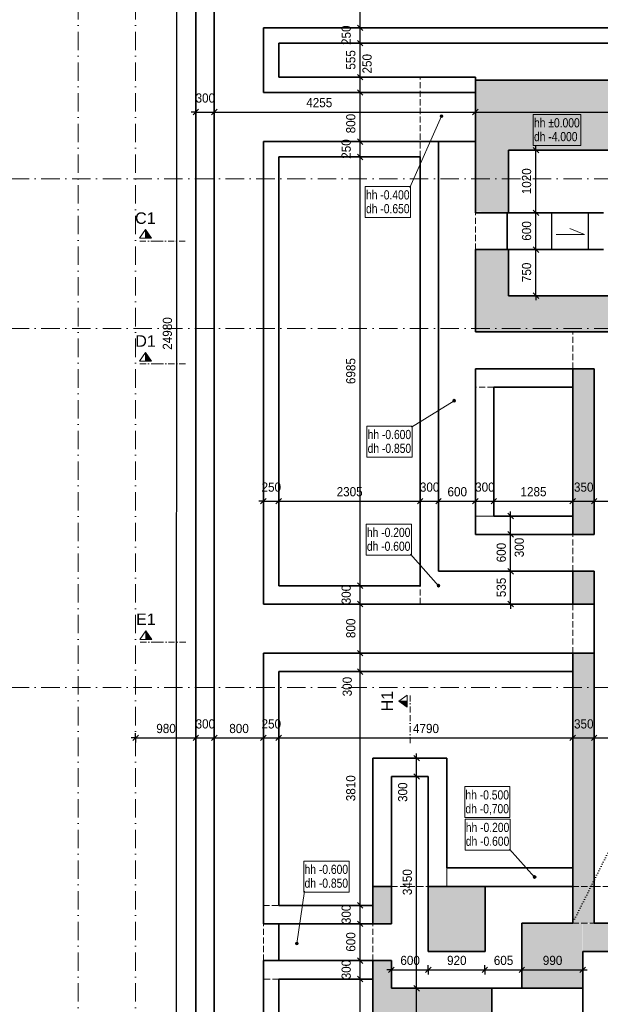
# Model space of a CAD drawing. Header units: millimetres. Extents: x 0 to 78750, y 0 to 63000.
# Tile 7 of 69: x 15379 to 24833, y 27634 to 43677. Entities that reach past the tile are written whole.
import ezdxf
from ezdxf.enums import TextEntityAlignment as Align

# ---------------------------------------------------------------- set-up
doc = ezdxf.new("R2010")
doc.units = ezdxf.units.MM
doc.header["$LTSCALE"] = 1000
for name, pattern in [('Carkovana 0.5x', [0.14, 0.1, -0.04]), ('Cerchovana 0.5x', [0.18, 0.1, -0.04, 0, -0.04]), ('Cerchovana 2x', [0.5, 0.3, -0.1, 0, -0.1]), ('Teckovana', [0.06, 0, -0.06]), ('Teckovana 0.5x', [0.04, 0, -0.04])]:
    doc.linetypes.add(name, pattern=pattern)
for name, color, linetype in [('Architektura obecně', 7, 'Continuous'), ('Kóty 1_50', 7, 'Continuous'), ('Standard', 7, 'Continuous'), ('Text obecně', 7, 'Continuous')]:
    doc.layers.add(name, color=color, linetype=linetype)
for name, color, linetype, lineweight in [('Filling', 7, 'Continuous', 13), ('Obecné05', 7, 'Continuous', 50), ('Plošné elementy obecné', 7, 'Continuous', 13), ('Rastr', 30, 'Teckovana', 18), ('Stěna', 7, 'Continuous', 35)]:
    doc.layers.add(name, color=color, linetype=linetype, lineweight=lineweight)
doc.styles.add('ARIAL', font='arial.ttf')

msp = doc.modelspace()

# ---------------------------------------------------------------- hatches: boundary and pattern name
at = {"layer": 'Filling', "linetype": 'Continuous', "lineweight": 5, "true_color": 0xe0ffe0, "transparency": 33554687}
for points in [[(22799, 42690), (22799, 40550), (23337, 40530), (23337, 41550), (27477, 41550), (27477, 43160), (28687, 43160), (28687, 41560), (33997, 41560), (33997, 38920), (25837, 38920), (25837, 39180), (23337, 39180), (23337, 39930), (22807, 39930), (22799, 38590), (34549, 38590), (34547, 42690), (29287, 42690), (29284, 43545), (26884, 43545), (26884, 42705)], [(24384, 37990), (24384, 35302), (24733, 35302), (24733, 37990)], [(24384, 34690), (24384, 34165), (24735, 34165), (24735, 34690)], [(21132, 29555), (21132, 28945), (21432, 28945), (21432, 29555)], [(22032, 29555), (22032, 28500), (22952, 28500), (22952, 29555)]]:
    msp.add_hatch(color=254, dxfattribs=at).paths.add_polyline_path(points)
h = msp.add_hatch(color=254, dxfattribs=at)
h.paths.add_polyline_path([(35397, 28098), (29050, 28098), (29050, 27513), (34650, 27513), (34650, 25997), (29046, 25997), (29046, 24996), (24554, 24996), (24554, 24495), (29049, 24495), (29049, 24505), (29652, 24505), (29652, 25445), (35397, 25445)])
h.paths.add_polyline_path([(29033, 28490), (29050, 28098), (29593, 28100), (29593, 29540), (28863, 29540), (28863, 28950), (24550, 28950), (24550, 28497), (28863, 28497), (28863, 28490)])
h.paths.add_polyline_path([(23072, 25605), (23072, 27895), (21432, 27895), (21432, 28345), (21132, 28345), (21137, 25795), (19347, 25795), (19347, 25445), (18547, 25445), (18547, 25795), (18147, 25795), (18149, 25195), (18151, 25195), (18151, 23389), (18148, 23389), (18148, 22897), (24535, 22897), (24535, 23389), (18675, 23389), (18675, 25195), (23669, 25195), (23669, 23397), (24544, 23397), (24544, 25605)])
h.paths.add_polyline_path([(24737, 28958), (24737, 33355), (24384, 33355), (24384, 28961), (23556, 28961), (23556, 27901), (24546, 27911), (24546, 28958)])
h.paths.add_polyline_path([(34547, 29093), (34547, 29555), (29600, 29555), (29600, 29093)])
h.paths.add_polyline_path([(29212, 30613), (28858, 30613), (28858, 29542), (29212, 29542)])
at = {"layer": 'Standard', "linetype": 'Continuous', "lineweight": 5, "transparency": 33554687}
for points in [[(22433, 37469), (22456, 37447), (22435, 37480)], [(22445, 37450), (22433, 37469), (22436, 37458)], [(22433, 37469), (22445, 37450), (22456, 37447)], [(22435, 37480), (22467, 37450), (22443, 37489)], [(22435, 37480), (22456, 37447), (22467, 37450)], [(22443, 37489), (22475, 37459), (22454, 37492)], [(22443, 37489), (22467, 37450), (22475, 37459)], [(22454, 37492), (22475, 37459), (22477, 37470)], [(22454, 37492), (22477, 37470), (22466, 37489)], [(22466, 37489), (22477, 37470), (22474, 37481)], [(23759, 29730), (23743, 29715), (23742, 29703)], [(23759, 29730), (23742, 29703), (23771, 29729)], [(23771, 29729), (23742, 29703), (23747, 29693)], [(23743, 29715), (23759, 29730), (23749, 29725)], [(23771, 29729), (23747, 29693), (23781, 29723)], [(23781, 29723), (23747, 29693), (23757, 29687)], [(23781, 29723), (23757, 29687), (23786, 29712)], [(23786, 29712), (23757, 29687), (23769, 29686)], [(23786, 29712), (23769, 29686), (23785, 29701)], [(23785, 29701), (23769, 29686), (23779, 29691)], [(19912, 28634), (19874, 28640), (19869, 28629)], [(19912, 28634), (19869, 28629), (19914, 28623)], [(19914, 28623), (19869, 28629), (19871, 28618)], [(19914, 28623), (19871, 28618), (19909, 28612)], [(19909, 28612), (19871, 28618), (19878, 28609)], [(19905, 28643), (19883, 28647), (19874, 28640)], [(19905, 28643), (19874, 28640), (19912, 28634)], [(19909, 28612), (19878, 28609), (19900, 28605)], [(19900, 28605), (19878, 28609), (19888, 28604)], [(19883, 28647), (19905, 28643), (19895, 28648)]]:
    msp.add_hatch(color=7, dxfattribs=at).paths.add_polyline_path(points)
at = {"layer": 'Stěna', "linetype": 'Continuous', "lineweight": 5, "transparency": 33554687}
for points in [[(22226, 42104), (22269, 42097), (22227, 42116)], [(22230, 42093), (22261, 42088), (22226, 42104)], [(22226, 42104), (22261, 42088), (22269, 42097)], [(22227, 42116), (22270, 42109), (22235, 42125)], [(22227, 42116), (22269, 42097), (22270, 42109)], [(22250, 42084), (22230, 42093), (22239, 42086)], [(22230, 42093), (22250, 42084), (22261, 42088)], [(22235, 42125), (22266, 42120), (22246, 42129)], [(22235, 42125), (22270, 42109), (22266, 42120)], [(22246, 42129), (22266, 42120), (22257, 42127)], [(22195, 34477), (22178, 34462), (22177, 34451)], [(22195, 34477), (22177, 34451), (22206, 34476)], [(22206, 34476), (22177, 34451), (22183, 34440)], [(22178, 34462), (22195, 34477), (22184, 34472)], [(22206, 34476), (22183, 34440), (22216, 34470)], [(22216, 34470), (22183, 34440), (22192, 34434)], [(22216, 34470), (22192, 34434), (22221, 34460)], [(22221, 34460), (22192, 34434), (22204, 34433)], [(22221, 34460), (22204, 34433), (22221, 34448)], [(22221, 34448), (22204, 34433), (22214, 34438)]]:
    msp.add_hatch(color=7, dxfattribs=at).paths.add_polyline_path(points)

# ---------------------------------------------------------------- linework, layer by layer
at = {"layer": 'Architektura obecně', "color": 250, "linetype": 'Carkovana 0.5x', "lineweight": 18, "true_color": 0x3b3b3b, "transparency": 33554687}
for p, q in [((21899, 41440), (21899, 42740)), ((22799, 39930), (22799, 40530)), ((24384, 37990), (24384, 38590)), ((23099, 37690), (22799, 37690)), ((22799, 35590), (23099, 35590)), ((23099, 35590), (22799, 35590)), ((22799, 35590), (23099, 35590)), ((24384, 34690), (24384, 35290)), ((21899, 34155), (21899, 34455)), ((24384, 33355), (24384, 34155)), ((22332, 29555), (22332, 29855)), ((22332, 29855), (22332, 29555)), ((22332, 29855), (22332, 29555)), ((21432, 29555), (22032, 29555)), ((24384, 29555), (24734, 29555)), ((24734, 29555), (28859, 29555)), ((19347, 29245), (19597, 29245)), ((19347, 28345), (19347, 28945)), ((21132, 28345), (21132, 28945)), ((24384, 28955), (24734, 28955)), ((19597, 28045), (19347, 28045))]:
    msp.add_line(p, q, dxfattribs=at)
at = {"layer": 'Kóty 1_50', "color": 7, "linetype": 'Continuous', "lineweight": -3, "transparency": 33554687}
for p, q in [((17934, 25795), (17940, 50774)), ((20923, 43545), (20923, 44345)), ((20923, 43545), (20848, 43545)), ((20968, 43500), (20878, 43590)), ((20923, 43545), (20998, 43545)), ((20923, 43295), (20923, 43545)), ((20968, 43250), (20878, 43340)), ((20923, 43295), (20848, 43295)), ((20923, 43295), (20998, 43295)), ((20923, 42740), (20923, 43295)), ((20923, 42740), (20848, 42740)), ((20968, 42695), (20878, 42785)), ((20923, 42740), (20998, 42740)), ((20923, 42490), (20923, 42740)), ((20968, 42445), (20878, 42535)), ((20923, 42490), (20848, 42490)), ((20923, 42490), (20998, 42490)), ((20923, 41690), (20923, 42490)), ((18202, 42128), (18292, 42218)), ((18247, 42173), (18247, 42248)), ((18502, 42128), (18592, 42218)), ((18547, 42173), (18547, 42248)), ((22754, 42128), (22844, 42218)), ((22799, 42173), (22799, 42248)), ((18247, 42173), (18172, 42173)), ((18247, 42173), (18247, 42098)), ((18247, 42173), (18547, 42173)), ((18547, 42173), (18547, 42098)), ((18547, 42173), (22799, 42173)), ((22799, 42173), (22799, 42098)), ((22799, 42173), (27477, 42173)), ((20968, 41645), (20878, 41735)), ((20923, 41690), (20848, 41690)), ((20923, 41690), (20998, 41690)), ((20923, 41440), (20923, 41690)), ((23830, 41505), (23740, 41595)), ((23785, 41550), (23785, 41625)), ((20923, 41440), (20848, 41440)), ((20968, 41395), (20878, 41485)), ((20923, 41440), (20998, 41440)), ((20923, 34455), (20923, 41440)), ((23785, 41550), (23710, 41550)), ((23785, 41550), (23860, 41550)), ((23785, 40530), (23785, 41550)), ((23785, 40530), (23710, 40530)), ((23830, 40485), (23740, 40575)), ((23785, 40530), (23860, 40530)), ((23785, 39930), (23785, 40530)), ((23830, 39885), (23740, 39975)), ((23785, 39930), (23710, 39930)), ((23785, 39930), (23860, 39930)), ((23785, 39180), (23710, 39180)), ((23830, 39135), (23740, 39225)), ((23785, 39180), (23860, 39180)), ((23785, 39180), (23785, 39105)), ((19347, 35833), (19272, 35833)), ((19302, 35788), (19392, 35878)), ((19347, 35833), (19347, 35908)), ((19347, 35833), (19347, 35758)), ((19347, 35833), (19597, 35833)), ((19552, 35788), (19642, 35878)), ((19597, 35833), (19597, 35908)), ((19597, 35833), (19597, 35758)), ((19597, 35833), (21899, 35833)), ((21854, 35788), (21944, 35878)), ((21899, 35833), (21899, 35908)), ((21899, 35833), (21899, 35758)), ((21899, 35833), (22199, 35833)), ((22154, 35788), (22244, 35878)), ((22199, 35833), (22199, 35908)), ((22199, 35833), (22199, 35758)), ((22199, 35833), (22799, 35833)), ((22754, 35788), (22844, 35878)), ((22799, 35833), (22799, 35908)), ((22799, 35833), (22799, 35758)), ((22799, 35833), (23099, 35833)), ((23054, 35788), (23144, 35878)), ((23099, 35833), (23099, 35908)), ((23099, 35833), (23099, 35758)), ((23099, 35833), (24384, 35833)), ((24339, 35788), (24429, 35878)), ((24384, 35833), (24384, 35908)), ((24384, 35833), (24384, 35758)), ((24384, 35833), (24733, 35833)), ((24688, 35788), (24778, 35878)), ((24733, 35833), (24733, 35908)), ((24733, 35833), (24733, 35758)), ((24733, 35833), (28867, 35833)), ((23418, 35545), (23328, 35635)), ((23373, 35590), (23373, 35665)), ((23373, 35590), (23298, 35590)), ((23373, 35590), (23448, 35590)), ((23373, 35290), (23373, 35590)), ((23418, 35245), (23328, 35335)), ((23373, 35290), (23298, 35290)), ((23373, 35290), (23448, 35290)), ((23373, 34690), (23373, 35290)), ((23373, 34690), (23298, 34690)), ((23418, 34645), (23328, 34735)), ((23373, 34690), (23448, 34690)), ((20968, 34410), (20878, 34500)), ((20923, 34455), (20848, 34455)), ((20923, 34455), (20998, 34455)), ((20923, 34155), (20923, 34455)), ((20968, 34110), (20878, 34200)), ((23418, 34110), (23328, 34200)), ((20923, 34155), (20848, 34155)), ((20923, 34155), (20998, 34155)), ((20923, 33355), (20923, 34155)), ((23373, 34155), (23298, 34155)), ((23373, 34155), (23448, 34155)), ((23373, 34155), (23373, 34080)), ((20968, 33310), (20878, 33400)), ((20923, 33355), (20848, 33355)), ((20923, 33355), (20998, 33355)), ((20923, 33055), (20923, 33355)), ((20923, 33055), (20848, 33055)), ((20968, 33010), (20878, 33100)), ((20923, 33055), (20998, 33055)), ((20923, 29245), (20923, 33055)), ((17267, 31975), (17192, 31975)), ((17222, 31930), (17312, 32020)), ((17267, 31975), (17267, 32050)), ((17267, 31975), (17267, 31900)), ((17267, 31975), (18247, 31975)), ((18202, 31930), (18292, 32020)), ((18247, 31975), (18247, 32050)), ((18247, 31975), (18247, 31900)), ((18247, 31975), (18547, 31975)), ((18502, 31930), (18592, 32020)), ((18547, 31975), (18547, 32050)), ((18547, 31975), (18547, 31900)), ((18547, 31975), (19347, 31975)), ((19302, 31930), (19392, 32020)), ((19347, 31975), (19347, 32050)), ((19347, 31975), (19347, 31900)), ((19347, 31975), (19597, 31975)), ((19552, 31930), (19642, 32020)), ((19597, 31975), (19597, 32050)), ((19597, 31975), (19597, 31900)), ((19597, 31975), (24384, 31975)), ((24339, 31930), (24429, 32020)), ((24384, 31975), (24384, 32050)), ((24384, 31975), (24384, 31900)), ((24384, 31975), (24734, 31975)), ((24689, 31930), (24779, 32020)), ((24734, 31975), (24734, 32050)), ((24734, 31975), (24734, 31900)), ((21843, 31645), (21768, 31645)), ((21888, 31600), (21798, 31690)), ((21843, 31645), (21843, 31720)), ((21843, 31645), (21918, 31645)), ((21843, 31345), (21843, 31645)), ((21843, 31345), (21768, 31345)), ((21888, 31300), (21798, 31390)), ((21843, 31345), (21918, 31345)), ((21843, 27895), (21843, 31345)), ((20923, 29245), (20848, 29245)), ((20968, 29200), (20878, 29290)), ((20923, 29245), (20998, 29245)), ((20923, 28945), (20923, 29245)), ((20923, 28945), (20848, 28945)), ((20968, 28900), (20878, 28990)), ((20923, 28945), (20998, 28945)), ((20923, 28345), (20923, 28945)), ((20923, 28345), (20848, 28345)), ((20968, 28300), (20878, 28390)), ((20923, 28345), (20998, 28345)), ((20923, 28045), (20923, 28345)), ((21387, 28151), (21477, 28241)), ((21432, 28196), (21432, 28271)), ((21987, 28151), (22077, 28241)), ((22032, 28196), (22032, 28271)), ((22907, 28151), (22997, 28241)), ((22952, 28196), (22952, 28271)), ((23511, 28151), (23601, 28241)), ((23556, 28196), (23556, 28271)), ((24502, 28151), (24592, 28241)), ((24547, 28196), (24547, 28271)), ((20968, 28000), (20878, 28090)), ((21432, 28196), (21357, 28196)), ((21432, 28196), (21432, 28121)), ((21432, 28196), (22032, 28196)), ((22032, 28196), (22032, 28121)), ((22032, 28196), (22952, 28196)), ((22952, 28196), (22952, 28121)), ((22952, 28196), (23556, 28196)), ((23556, 28196), (23556, 28121)), ((23556, 28196), (24547, 28196)), ((24547, 28196), (24547, 28121)), ((24547, 28196), (24622, 28196)), ((20923, 28045), (20848, 28045)), ((20923, 28045), (20998, 28045)), ((21888, 27850), (21798, 27940)), ((21843, 27895), (21768, 27895)), ((21843, 27895), (21918, 27895))]:
    msp.add_line(p, q, dxfattribs=at)
for points in [[(23785, 39180), (23785, 39356), (23785, 39356), (23785, 39930)], [(23373, 34155), (23373, 34231), (23373, 34231), (23373, 34343), (23373, 34343), (23373, 34690)], [(24734, 31975), (28246, 31975), (28246, 31975), (28859, 31975)], [(20923, 25795), (20923, 27973), (20923, 27973), (20923, 28045)], [(21843, 25195), (21843, 26312), (21843, 26312), (21843, 27895)]]:
    msp.add_lwpolyline(points, dxfattribs=at)
at = {"layer": 'Obecné05', "color": 7, "linetype": 'Continuous', "lineweight": -3, "transparency": 33554687}
for p, q in [((24037, 40530), (24037, 39930)), ((24637, 40530), (24637, 39930))]:
    msp.add_line(p, q, dxfattribs=at)
at = {"layer": 'Obecné05', "color": 7, "linetype": 'Continuous', "lineweight": 5, "transparency": 33554687}
for q in [(24335, 40277), (24116, 40179)]:
    msp.add_line((24576, 40179), q, dxfattribs=at)
at = {"layer": 'Plošné elementy obecné', "color": 7, "linetype": 'Continuous', "lineweight": 35, "transparency": 33554687}
for p, q in [((18247, 25795), (18247, 50774)), ((18547, 50774), (18547, 25795)), ((19347, 42490), (19347, 43545)), ((19347, 43545), (19597, 43545)), ((19597, 43545), (26884, 43545)), ((19597, 43295), (19597, 42740)), ((26884, 43295), (19597, 43295)), ((19597, 42740), (22799, 42740)), ((22799, 42740), (22799, 42690)), ((22799, 42690), (22799, 40530)), ((26884, 42690), (22799, 42690)), ((19597, 42490), (19347, 42490)), ((22799, 42490), (19597, 42490)), ((19347, 34155), (19347, 41690)), ((19347, 41690), (19597, 41690)), ((19597, 41690), (21899, 41690)), ((21899, 41690), (22199, 41690)), ((22199, 41690), (22199, 34690)), ((22799, 41690), (22199, 41690)), ((21899, 41440), (19597, 41440)), ((19597, 41440), (19597, 34455)), ((21899, 34455), (21899, 41440)), ((23337, 40530), (23337, 41550)), ((23337, 41550), (25837, 41550)), ((22799, 40530), (23337, 40530)), ((23319, 39930), (23319, 40530)), ((24887, 40530), (23337, 40530)), ((22799, 39930), (22799, 38590)), ((23337, 39930), (22799, 39930)), ((23337, 39930), (23337, 39180)), ((24887, 39930), (23337, 39930)), ((23337, 39180), (25837, 39180)), ((34547, 38590), (22799, 38590)), ((22799, 35590), (22799, 37990)), ((22799, 37990), (23099, 37990)), ((23099, 37990), (24384, 37990)), ((24384, 35290), (24384, 37990)), ((24384, 37990), (24734, 37990)), ((24734, 37990), (24734, 35290)), ((23099, 37690), (23099, 35590)), ((24384, 37690), (23099, 37690)), ((22799, 35290), (22799, 35590)), ((23099, 35590), (24384, 35590)), ((24384, 35290), (22799, 35290)), ((24734, 35290), (24384, 35290)), ((22199, 34690), (24384, 34690)), ((24384, 34155), (24384, 34690)), ((24384, 34690), (24734, 34690)), ((24734, 34690), (24734, 34155)), ((19597, 34455), (21899, 34455)), ((19597, 34155), (19347, 34155)), ((21899, 34155), (19597, 34155)), ((22199, 34155), (21899, 34155)), ((24384, 34155), (22199, 34155)), ((24734, 34155), (24384, 34155)), ((24734, 34155), (24734, 33355)), ((19347, 33055), (19347, 33355)), ((19347, 33355), (24384, 33355)), ((24384, 28955), (24384, 33355)), ((24734, 33355), (24384, 33355)), ((24734, 33355), (24734, 28955)), ((19347, 29245), (19347, 33055)), ((24384, 33055), (19597, 33055)), ((19597, 33055), (19597, 29245)), ((21132, 31345), (21132, 31645)), ((21132, 31645), (22332, 31645)), ((22332, 31645), (22332, 31345)), ((21132, 29555), (21132, 31345)), ((21432, 31345), (21432, 29555)), ((22032, 31345), (21432, 31345)), ((22032, 29555), (22032, 31345)), ((22332, 31345), (22332, 29855)), ((22332, 29855), (24384, 29855)), ((21132, 28945), (21132, 29555)), ((21132, 29555), (21432, 29555)), ((21432, 28945), (21432, 29555)), ((22032, 28495), (22032, 29555)), ((22032, 29555), (22957, 29555)), ((22957, 28495), (22957, 29555)), ((24384, 29555), (22957, 29555)), ((19347, 28945), (19347, 29245)), ((19597, 29245), (21132, 29245)), ((21132, 28945), (19347, 28945)), ((19597, 28945), (19597, 28345)), ((21132, 28945), (21432, 28945)), ((23557, 28955), (23557, 27895)), ((24384, 28955), (23557, 28955)), ((28859, 28955), (24734, 28955)), ((22032, 28495), (22957, 28495)), ((24547, 27895), (24547, 28495)), ((24547, 28495), (29047, 28495)), ((19347, 28045), (19347, 28345)), ((19347, 28345), (21132, 28345)), ((21132, 25795), (21132, 28345)), ((21432, 28345), (21132, 28345)), ((21432, 27895), (21432, 28345)), ((19347, 25795), (19347, 28045)), ((21132, 28045), (19597, 28045)), ((19597, 28045), (19597, 25795)), ((23067, 27895), (21432, 27895)), ((23067, 25595), (23067, 27895)), ((23067, 27895), (23557, 27895)), ((23557, 27895), (24547, 27895)), ((24547, 27895), (24547, 25595))]:
    msp.add_line(p, q, dxfattribs=at)
at = {"layer": 'Rastr', "color": 7, "linetype": 'Cerchovana 2x', "lineweight": 5, "transparency": 33554687}
for p, q in [((16332, 60985), (16332, 7702)), ((17267, 60985), (17267, 7702)), ((66041, 41085), (1595, 41085)), ((66041, 38645), (1595, 38645)), ((66041, 32795), (1595, 32795))]:
    msp.add_line(p, q, dxfattribs=at)
at = {"layer": 'Standard', "color": 8, "linetype": 'Continuous', "lineweight": 18, "transparency": 33554687}
for p, q in [((17427, 40256), (17427, 40115)), ((17427, 40256), (17427, 40115)), ((17427, 40256), (17427, 40115)), ((17427, 40256), (17427, 40115)), ((17430, 38254), (17430, 38114)), ((17435, 33720), (17435, 33579)), ((21691, 32575), (21550, 32575))]:
    msp.add_line(p, q, dxfattribs=at)
at = {"layer": 'Standard', "color": 8, "linetype": 'Cerchovana 0.5x', "lineweight": 18, "transparency": 33554687}
for p, q in [((17614, 40069), (17314, 40069)), ((17614, 40069), (17314, 40069)), ((17614, 40069), (17314, 40069)), ((17614, 40069), (17314, 40069)), ((17614, 40069), (18114, 40069)), ((17614, 40069), (18114, 40069)), ((17614, 40069), (18114, 40069)), ((17614, 40069), (18114, 40069)), ((17618, 38067), (17318, 38067)), ((17618, 38067), (18118, 38067)), ((17622, 33532), (17322, 33532)), ((17622, 33532), (18122, 33532)), ((21738, 32387), (21738, 32687)), ((21738, 31887), (21738, 32387))]:
    msp.add_line(p, q, dxfattribs=at)
at = {"layer": 'Standard', "color": 7, "linetype": 'Continuous', "lineweight": 5, "transparency": 33554687}
for p, q in [((21757, 37038), (22455, 37469)), ((23355, 30161), (23764, 29708)), ((20018, 29478), (19891, 28626))]:
    msp.add_line(p, q, dxfattribs=at)
at = {"layer": 'Standard', "color": 8, "linetype": 'Continuous', "lineweight": 18, "transparency": 33554687}
for points in [[(17427, 40256), (17328, 40115), (17525, 40115), (17427, 40256)], [(17427, 40256), (17328, 40115), (17525, 40115), (17427, 40256)], [(17427, 40256), (17328, 40115), (17525, 40115), (17427, 40256)], [(17427, 40256), (17328, 40115), (17525, 40115), (17427, 40256)], [(17427, 40122), (17512, 40122), (17427, 40244)], [(17427, 40122), (17512, 40122), (17427, 40244)], [(17427, 40122), (17512, 40122), (17427, 40244)], [(17427, 40122), (17512, 40122), (17427, 40244)], [(17427, 40232), (17498, 40130), (17427, 40130)], [(17427, 40232), (17498, 40130), (17427, 40130)], [(17427, 40232), (17498, 40130), (17427, 40130)], [(17427, 40232), (17498, 40130), (17427, 40130)], [(17427, 40137), (17485, 40137), (17427, 40219)], [(17427, 40137), (17485, 40137), (17427, 40219)], [(17427, 40137), (17485, 40137), (17427, 40219)], [(17427, 40137), (17485, 40137), (17427, 40219)], [(17427, 40207), (17471, 40144), (17427, 40144)], [(17427, 40207), (17471, 40144), (17427, 40144)], [(17427, 40207), (17471, 40144), (17427, 40144)], [(17427, 40207), (17471, 40144), (17427, 40144)], [(17427, 40151), (17458, 40151), (17427, 40195)], [(17427, 40151), (17458, 40151), (17427, 40195)], [(17427, 40151), (17458, 40151), (17427, 40195)], [(17427, 40151), (17458, 40151), (17427, 40195)], [(17427, 40183), (17445, 40158), (17427, 40158)], [(17427, 40183), (17445, 40158), (17427, 40158)], [(17427, 40183), (17445, 40158), (17427, 40158)], [(17427, 40183), (17445, 40158), (17427, 40158)], [(17427, 40165), (17431, 40165), (17427, 40170)], [(17427, 40165), (17431, 40165), (17427, 40170)], [(17427, 40165), (17431, 40165), (17427, 40170)], [(17427, 40165), (17431, 40165), (17427, 40170)], [(17430, 38254), (17332, 38114), (17528, 38114), (17430, 38254)], [(17430, 38121), (17515, 38121), (17430, 38242)], [(17430, 38230), (17501, 38128), (17430, 38128)], [(17430, 38135), (17488, 38135), (17430, 38218)], [(17430, 38205), (17475, 38142), (17430, 38142)], [(17430, 38149), (17461, 38149), (17430, 38193)], [(17430, 38181), (17448, 38156), (17430, 38156)], [(17430, 38163), (17434, 38163), (17430, 38168)], [(17435, 33720), (17336, 33579), (17533, 33579), (17435, 33720)], [(17435, 33586), (17520, 33586), (17435, 33708)], [(17435, 33696), (17506, 33593), (17435, 33593)], [(17435, 33600), (17493, 33600), (17435, 33683)], [(17435, 33671), (17479, 33607), (17435, 33607)], [(17435, 33615), (17466, 33615), (17435, 33659)], [(17435, 33647), (17452, 33622), (17435, 33622)], [(17435, 33629), (17439, 33629), (17435, 33634)], [(21691, 32673), (21691, 32575), (21691, 32476), (21550, 32575), (21691, 32673)], [(21684, 32575), (21684, 32490), (21562, 32575)], [(21677, 32575), (21677, 32503), (21575, 32575)], [(21670, 32575), (21670, 32517), (21587, 32575)], [(21663, 32575), (21663, 32530), (21599, 32575)], [(21656, 32575), (21656, 32544), (21612, 32575)], [(21649, 32575), (21649, 32557), (21624, 32575)], [(21642, 32575), (21642, 32571), (21636, 32575)]]:
    msp.add_lwpolyline(points, dxfattribs=at)
at = {"layer": 'Standard', "color": 7, "linetype": 'Continuous', "lineweight": 5, "transparency": 33554687}
for points in [[(21033, 36548), (21769, 36548), (21769, 37053), (21033, 37053), (21033, 36548)], [(22631, 30146), (23367, 30146), (23367, 30651), (22631, 30651), (22631, 30146)], [(20006, 29463), (20742, 29463), (20742, 29968), (20006, 29968), (20006, 29463)]]:
    msp.add_lwpolyline(points, dxfattribs=at)
for centre in [(22455, 37469), (23764, 29708), (19891, 28626)]:
    msp.add_circle(centre, 22.5, dxfattribs=at)
at = {"layer": 'Stěna', "color": 7, "linetype": 'Continuous', "lineweight": 5, "transparency": 33554687}
for p, q in [((21731, 40943), (22248, 42106)), ((21745, 34968), (22199, 34455))]:
    msp.add_line(p, q, dxfattribs=at)
for points in [[(23742, 41627), (24514, 41627), (24514, 42132), (23742, 42132), (23742, 41627)], [(21007, 40453), (21743, 40453), (21743, 40958), (21007, 40958), (21007, 40453)], [(21021, 34953), (21757, 34953), (21757, 35458), (21021, 35458), (21021, 34953)]]:
    msp.add_lwpolyline(points, dxfattribs=at)
for centre in [(22248, 42106), (22199, 34455)]:
    msp.add_circle(centre, 22.5, dxfattribs=at)
at = {"layer": 'Text obecně', "color": 7, "linetype": 'Teckovana 0.5x', "lineweight": 5, "transparency": 33554687}
msp.add_line((26809, 33784), (24384, 28961), dxfattribs=at)
at = {"layer": 'Text obecně', "color": 7, "linetype": 'Continuous', "lineweight": 5, "transparency": 33554687}
msp.add_lwpolyline([(22625, 30676), (23361, 30676), (23361, 31181), (22625, 31181), (22625, 30676)], dxfattribs=at)

# ---------------------------------------------------------------- texts
at = {"layer": 'Kóty 1_50', "color": 7, "linetype": 'Continuous', "lineweight": 5, "transparency": 33554687, "style": 'ARIAL'}
for s, rotation, width, p, p2 in [('250', 90, 0.909864, (20770, 43266), (20770, 43583)), ('555', 90, 0.909864, (20845, 42863), (20845, 43180)), ('250', 90, 0.909891, (21110, 42800), (21110, 43118)), ('800', 90, 0.909877, (20845, 41826), (20845, 42143)), ('250', 90, 0.909891, (20770, 41411), (20770, 41729)), ('1020', 90, 0.909874, (23707, 40833), (23707, 41256)), ('600', 90, 0.909891, (23707, 40076), (23707, 40394)), ('750', 90, 0.909891, (23707, 39401), (23707, 39719)), ('24980', 89.9873, 0.90988, (17859, 38299), (17859, 38829)), ('6985', 90, 0.909884, (20845, 37740), (20845, 38163)), ('600', 90, 0.909877, (23295, 34836), (23295, 35153)), ('300', 90, 0.909864, (23588, 34918), (23588, 35236)), ('535', 90, 0.909891, (23295, 34268), (23295, 34585)), ('300', 90, 0.909891, (20770, 34151), (20770, 34469)), ('800', 90, 0.909891, (20845, 33601), (20845, 33919)), ('300', 90, 0.909891, (20787, 32652), (20787, 32969)), ('3810', 90, 0.909884, (20845, 30943), (20845, 31366)), ('300', 90, 0.909877, (21690, 30931), (21690, 31248)), ('3450', 90, 0.909884, (21765, 29413), (21765, 29836)), ('300', 90, 0.909864, (20770, 28941), (20770, 29258)), ('600', 90, 0.909864, (20845, 28491), (20845, 28808)), ('300', 90, 0.909864, (20770, 28041), (20770, 28358))]:
    msp.add_text(s, height=150, rotation=rotation, dxfattribs=dict(at, width=width)).set_placement(p, p2, align=Align.FIT)
for s, width, p, p2 in [('300', 0.909891, (18243, 42326), (18560, 42326)), ('4255', 0.909884, (20045, 42251), (20469, 42251)), ('250', 0.909891, (19317, 35986), (19635, 35986)), ('300', 0.909877, (21895, 35986), (22213, 35986)), ('300', 0.909877, (22795, 35986), (23113, 35986)), ('350', 0.909891, (24404, 35986), (24722, 35986)), ('2305', 0.909884, (20540, 35911), (20964, 35911)), ('600', 0.909877, (22345, 35911), (22663, 35911)), ('1285', 0.909884, (23534, 35911), (23957, 35911)), ('300', 0.909891, (18243, 32128), (18560, 32128)), ('250', 0.909891, (19317, 32128), (19635, 32128)), ('350', 0.909864, (24405, 32128), (24723, 32128)), ('980', 0.909891, (17603, 32053), (17921, 32053)), ('800', 0.909891, (18792, 32053), (19110, 32053)), ('4790', 0.909894, (21783, 32053), (22207, 32053)), ('600', 0.909877, (21578, 28274), (21895, 28274)), ('920', 0.909864, (22338, 28274), (22655, 28274)), ('605', 0.909877, (23099, 28274), (23417, 28274)), ('990', 0.909891, (23897, 28274), (24215, 28274))]:
    msp.add_text(s, height=150, dxfattribs=dict(at, width=width)).set_placement(p, p2, align=Align.FIT)
at = {"layer": 'Standard', "color": 7, "linetype": 'Continuous', "lineweight": -3, "transparency": 33554687, "style": 'ARIAL'}
for s, width, p, p2 in [('C1', 1.001031, (17258, 40350), (17593, 40350)), ('C1', 1.001031, (17258, 40350), (17593, 40350)), ('C1', 1.001031, (17258, 40350), (17593, 40350)), ('C1', 1.001031, (17258, 40350), (17593, 40350)), ('D1', 1.001018, (17261, 38348), (17596, 38348)), ('E1', 1.001091, (17274, 33814), (17594, 33814))]:
    msp.add_text(s, height=187.5, dxfattribs=dict(at, width=width)).set_placement(p, p2, align=Align.FIT)
at = {"layer": 'Standard', "color": 7, "linetype": 'Continuous', "lineweight": 5, "transparency": 33554687, "style": 'ARIAL'}
for s, width, p, p2 in [('hh -0.600', 0.800531, (21045, 36843), (21753, 36843)), ('dh -0.850', 0.800531, (21045, 36618), (21753, 36618)), ('hh -0.200', 0.800526, (22643, 30441), (23351, 30441)), ('dh -0.600', 0.800526, (22643, 30216), (23351, 30216)), ('hh -0.600', 0.800531, (20018, 29758), (20726, 29758)), ('dh -0.850', 0.800531, (20018, 29533), (20726, 29533))]:
    msp.add_text(s, height=150, dxfattribs=dict(at, width=width)).set_placement(p, p2, align=Align.FIT)
at = {"layer": 'Standard', "color": 7, "linetype": 'Continuous', "lineweight": -3, "transparency": 33554687, "style": 'ARIAL', "width": 1.001031}
msp.add_text('H1', height=187.5, rotation=90, dxfattribs=at).set_placement((21456, 32406), (21456, 32741), align=Align.FIT)
at = {"layer": 'Stěna', "color": 7, "linetype": 'Continuous', "lineweight": 5, "transparency": 33554687, "style": 'ARIAL'}
for s, width, p, p2 in [('hh ±0.000', 0.800616, (23754, 41922), (24498, 41922)), ('dh -4.000', 0.800537, (23754, 41697), (24462, 41697)), ('hh -0.400', 0.800526, (21019, 40748), (21727, 40748)), ('dh -0.650', 0.800526, (21019, 40523), (21727, 40523)), ('hh -0.200', 0.800526, (21033, 35248), (21741, 35248)), ('dh -0.600', 0.800526, (21033, 35023), (21741, 35023))]:
    msp.add_text(s, height=150, dxfattribs=dict(at, width=width)).set_placement(p, p2, align=Align.FIT)
at = {"layer": 'Text obecně', "color": 7, "linetype": 'Continuous', "lineweight": 5, "transparency": 33554687, "style": 'ARIAL', "width": 0.800531}
for s, p, p2 in [('hh -0.500', (22637, 30971), (23346, 30971)), ('dh -0,700', (22637, 30746), (23346, 30746))]:
    msp.add_text(s, height=150, dxfattribs=at).set_placement(p, p2, align=Align.FIT)

doc.saveas('drawing.dxf')
